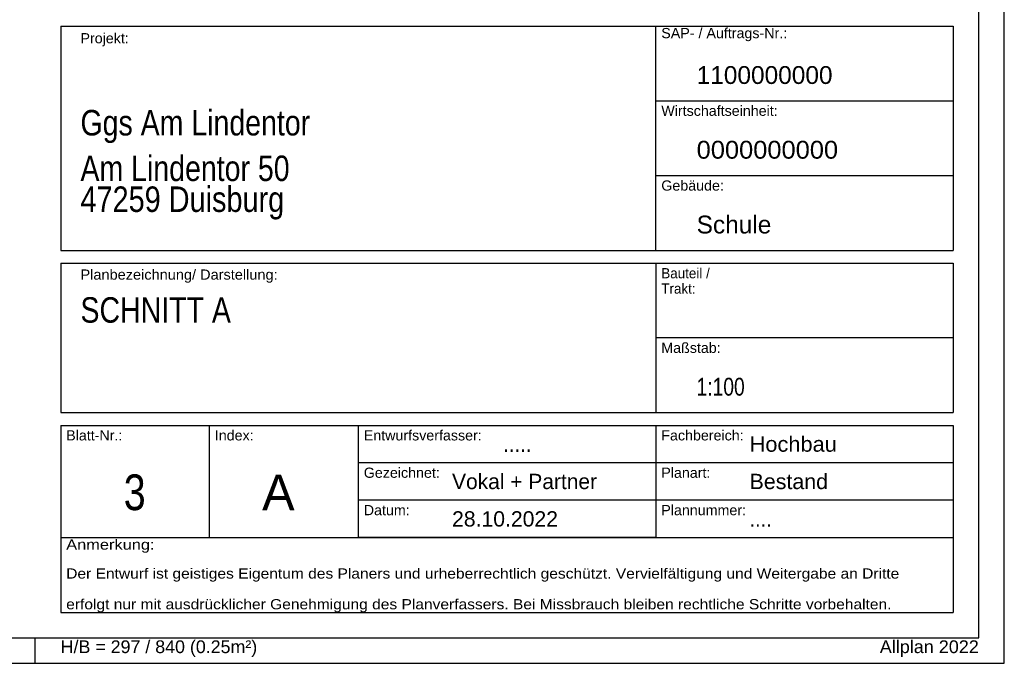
# Model space of a CAD drawing. Header units: metres. Extents: x 0 to 0.84, y 0 to 0.297.
# Tile 9 of 20: x 0.647 to 0.84, y 0 to 0.126. Entities that reach past the tile are written whole.
import ezdxf

# ---------------------------------------------------------------- set-up
doc = ezdxf.new("R2010")
doc.units = ezdxf.units.M
for name, color, linetype, lineweight in [('Allgemein01', 7, 'Continuous', 13), ('Legende_ Beschreibung', 7, 'Continuous', 25), ('Standard', 7, 'Continuous', 25)]:
    doc.layers.add(name, color=color, linetype=linetype, lineweight=lineweight)
doc.styles.add('ARIAL', font='ARIAL.TTF')

msp = doc.modelspace()

# ---------------------------------------------------------------- linework, layer by layer
at = {"layer": 'Allgemein01', "color": 52, "linetype": 'Continuous', "lineweight": 13, "true_color": 0xc8c832, "transparency": 33554687}
for q in [(0.835, 0.0254), (0.823, 0.005)]:
    msp.add_line((0.835, 0.005), q, dxfattribs=at)
at = {"layer": 'Legende_ Beschreibung', "color": 7, "linetype": 'Continuous', "lineweight": 25, "transparency": 33554687}
for p, q in [((0.655, 0.125), (0.655, 0.081)), ((0.655, 0.125), (0.83, 0.125)), ((0.77167, 0.081), (0.77167, 0.125)), ((0.83, 0.125), (0.83, 0.081)), ((0.77167, 0.11033), (0.83, 0.11033)), ((0.77167, 0.09567), (0.83, 0.09567)), ((0.655, 0.081), (0.83, 0.081)), ((0.655, 0.0785), (0.83, 0.0785)), ((0.655, 0.0785), (0.655, 0.04917)), ((0.77167, 0.0785), (0.77167, 0.04917)), ((0.83, 0.0785), (0.83, 0.04917)), ((0.83, 0.06384), (0.77167, 0.06384)), ((0.655, 0.04917), (0.83, 0.04917)), ((0.655, 0.04667), (0.83, 0.04667)), ((0.655, 0.04667), (0.655, 0.01)), ((0.68414, 0.04667), (0.68414, 0.02467)), ((0.71334, 0.04667), (0.71334, 0.02467)), ((0.77167, 0.04667), (0.77167, 0.02467)), ((0.83, 0.04667), (0.83, 0.01)), ((0.77167, 0.03933), (0.71334, 0.03933)), ((0.83, 0.03933), (0.77167, 0.03933)), ((0.77167, 0.032), (0.71334, 0.032)), ((0.83, 0.032), (0.77167, 0.032)), ((0.655, 0.02467), (0.83, 0.02467)), ((0.655, 0.02467), (0.83, 0.02467)), ((0.655, 0.02467), (0.83, 0.02467)), ((0.655, 0.02467), (0.83, 0.02467)), ((0.77167, 0.02467), (0.71334, 0.02467)), ((0.655, 0.01), (0.83, 0.01))]:
    msp.add_line(p, q, dxfattribs=at)
at = {"layer": 'Standard', "color": 7, "linetype": 'Continuous', "lineweight": 25, "transparency": 33554687}
msp.add_line((0.65, 0), (0.65, 0.005), dxfattribs=at)
for points in [[(0, 0), (0.84, 0), (0.84, 0.297), (0, 0.297), (0, 0)], [(0.005, 0.005), (0.835, 0.005), (0.835, 0.292), (0.005, 0.292), (0.005, 0.005)]]:
    msp.add_lwpolyline(points, close=True, dxfattribs=at)

# ---------------------------------------------------------------- texts
at = {"layer": 'Legende_ Beschreibung', "color": 7, "linetype": 'Continuous', "lineweight": 18, "transparency": 33554687, "char_height": 0.002, "attachment_point": 7, "style": 'ARIAL'}
for s, insert, width in [('\\W1.00;SAP- / Auftrags-Nr.:', (0.77275, 0.12202), 0.0257001), ('\\W1.00;Projekt:', (0.65888, 0.12101), 0.0105006), ('\\W1.00;Wirtschaftseinheit:', (0.77275, 0.10736), 0.0239028), ('\\W1.00;Gebäude:', (0.77275, 0.09269), 0.0133369), ('\\W1.02;Planbezeichnung/ Darstellung:', (0.65888, 0.07465), 0.0395312), ('\\W1.00;Maßstab:', (0.77275, 0.06086), 0.0126667), ('\\W1.00;Blatt-Nr.:', (0.65608, 0.04369), 0.0120324), ('\\W1.00;Index:', (0.68522, 0.04369), 0.0086332), ('\\W1.00;Entwurfsverfasser:', (0.71442, 0.04369), 0.0242023), ('\\W1.00;Fachbereich:', (0.77275, 0.04369), 0.0172375), ('\\W1.00;Gezeichnet:', (0.71442, 0.03636), 0.0159694), ('\\W1.00;Planart:', (0.77275, 0.03636), 0.0106684), ('\\W1.00;Datum:', (0.71442, 0.02902), 0.0100339), ('\\W1.00;Plannummer:', (0.77275, 0.02902), 0.0177042), ('\\W1.15;Anmerkung:', (0.65608, 0.02169), 0.0185574)]:
    msp.add_mtext(s, dxfattribs=dict(at, insert=insert, width=width))
at = {"layer": 'Legende_ Beschreibung', "color": 7, "linetype": 'Continuous', "lineweight": 35, "transparency": 33554687, "char_height": 0.0035, "attachment_point": 4, "style": 'ARIAL'}
for s, insert, width in [('\\W0.98;1100000000', (0.77968, 0.11537), 0.0288541), ('\\W1.02;0000000000', (0.77968, 0.10071), 0.0294716)]:
    msp.add_mtext(s, dxfattribs=dict(at, insert=insert, width=width))
at = {"layer": 'Legende_ Beschreibung', "color": 7, "linetype": 'Continuous', "lineweight": 25, "transparency": 33554687, "char_height": 0.002, "attachment_point": 1, "line_spacing_factor": 0.903614, "style": 'ARIAL'}
for s, insert, width in [('\\A1;{\\fArial|i0|b0;\\H0.002000;\\W0.941867;\\C7;Bauteil /}\\P{\\fArial|i0|b0;\\H0.002000;\\W0.941867;\\C7;Trakt:}\\P', (0.77275, 0.07752), 0.0104877), ('\\A1;{\\fArial|i0|b0;\\H0.002000;\\W1.091089;\\C7;Der Entwurf ist geistiges Eigentum des Planers und urheberrechtlich geschützt. Vervielfältigung und Weitergabe an Dritte }\\P}\\P{\\fArial|i0|b0;\\H0.002000;\\W1.091089;\\C7;erfolgt nur mit ausdrücklicher Genehmigung des Planverfassers. Bei Missbrauch bleiben rechtliche Schritte vorbehalten.}\\P', (0.65608, 0.01862), 0.1660692)]:
    msp.add_mtext(s, dxfattribs=dict(at, insert=insert, width=width))
at = {"layer": 'Legende_ Beschreibung', "color": 7, "linetype": 'Continuous', "lineweight": 25, "transparency": 33554687, "char_height": 0.003, "attachment_point": 4, "style": 'ARIAL'}
for s, insert, width in [('\\W1.02;Hochbau', (0.79006, 0.04298), 0.0185927), ('\\W0.96;.....', (0.74173, 0.04298), 0.0070762), ('\\W0.98;Vokal + Partner', (0.73173, 0.03565), 0.029992), ('\\W1.00;Bestand', (0.79006, 0.03565), 0.0169541), ('\\W0.93;....', (0.79006, 0.02831), 0.0057644)]:
    msp.add_mtext(s, dxfattribs=dict(at, insert=insert, width=width))
at = {"layer": 'Legende_ Beschreibung', "color": 7, "linetype": 'Continuous', "lineweight": 70, "transparency": 33554687, "insert": (0.69448, 0.03), "char_height": 0.007, "width": 0.0098866, "attachment_point": 7, "style": 'ARIAL'}
msp.add_mtext('\\W0.98;A', dxfattribs=at)
at = {"layer": 'Standard', "color": 7, "linetype": 'Continuous', "lineweight": 50, "transparency": 33554687, "char_height": 0.005, "attachment_point": 7, "style": 'ARIAL'}
for s, insert, width in [('\\W0.80;Ggs Am Lindentor', (0.65888, 0.10203), 0.0472064), ('\\W0.80;Am Lindentor 50', (0.65888, 0.09453), 0.0432086), ('\\W0.81;47259 Duisburg', (0.65888, 0.08703), 0.0417466), ('\\W0.80;SCHNITT A', (0.65888, 0.06674), 0.0315334)]:
    msp.add_mtext(s, dxfattribs=dict(at, insert=insert, width=width))
at = {"layer": 'Standard', "color": 7, "linetype": 'Continuous', "lineweight": 35, "transparency": 33554687, "char_height": 0.0035, "style": 'ARIAL'}
for s, insert, width, attachment_point in [('\\W0.98;Schule', (0.77968, 0.08604), 0.0164712, 4), ('\\W0.77;1:100', (0.77968, 0.05246), 0.0111915, 7)]:
    msp.add_mtext(s, dxfattribs=dict(at, insert=insert, width=width, attachment_point=attachment_point))
at = {"layer": 'Standard', "color": 7, "linetype": 'Continuous', "lineweight": 70, "transparency": 33554687, "insert": (0.66951, 0.0335), "char_height": 0.007, "width": 0.0071595, "attachment_point": 5, "style": 'ARIAL'}
msp.add_mtext('\\W0.79;3', dxfattribs=at)
at = {"layer": 'Standard', "color": 7, "linetype": 'Continuous', "lineweight": 25, "transparency": 33554687, "style": 'ARIAL'}
for s, insert, char_height, width, attachment_point in [('\\W0.99;28.10.2022', (0.73173, 0.02831), 0.003, 0.022591, 4), ('\\W1.00;H/B = 297 / 840 (0.25m²)', (0.655, 0.00125), 0.0025, 0.0398778, 7), ('\\W1.01;Allplan 2022', (0.835, 0.00125), 0.0025, 0.0206338, 9)]:
    msp.add_mtext(s, dxfattribs=dict(at, insert=insert, char_height=char_height, width=width, attachment_point=attachment_point))

doc.saveas('drawing.dxf')
